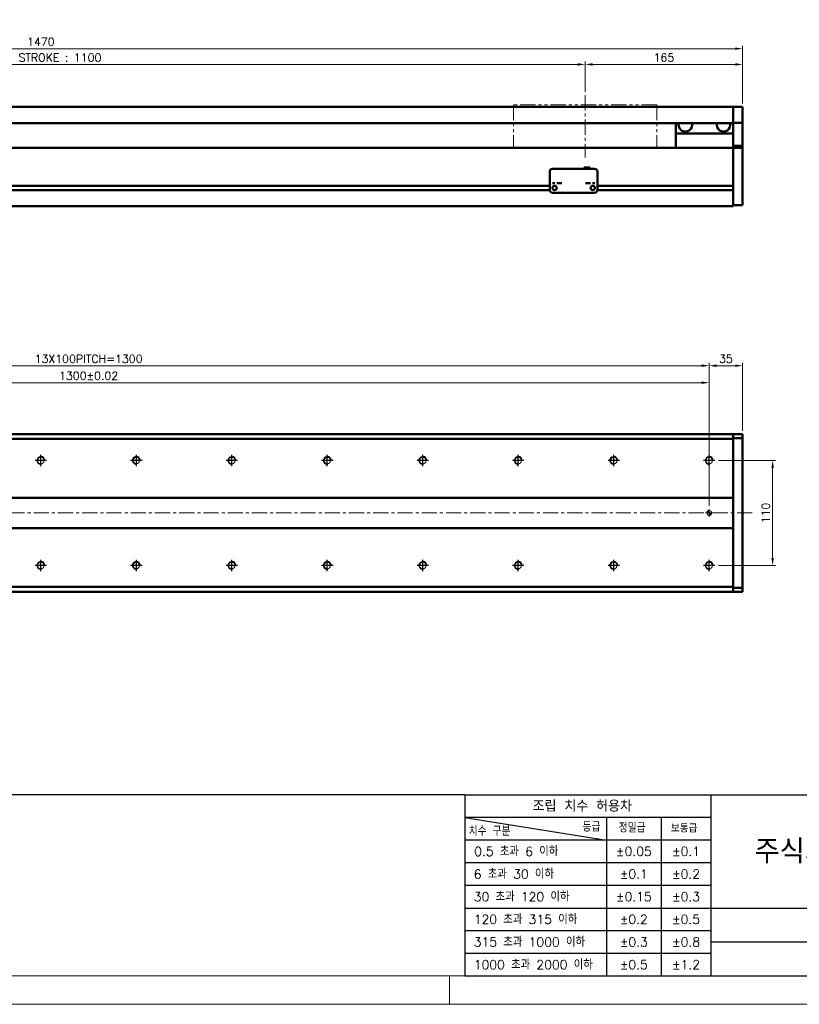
# Model space of a CAD drawing. Header units: millimetres. Extents: x 46891 to 51038, y 6223 to 10291.
# Tile 3 of 5: x 49342 to 50159, y 8529 to 9560. Entities that reach past the tile are written whole.
import ezdxf

# ---------------------------------------------------------------- set-up
doc = ezdxf.new("R2010")
doc.units = ezdxf.units.MM
doc.header["$LTSCALE"] = 0.5
doc.linetypes.add('CENTER', pattern=[50.8, 31.75, -6.35, 6.35, -6.35])
doc.linetypes.add('PHANTOM', pattern=[63.5, 31.75, -6.35, 6.35, -6.35, 6.35, -6.35])
doc.layers.get('0').update_dxf_attribs({"lineweight": 20})
doc.layers.add('1', color=1, linetype='CENTER', lineweight=13)
doc.layers.add('외형선(ISO)', color=7, linetype='Continuous', lineweight=50)
for name, color, linetype in [('3', 3, 'Continuous'), ('C', 1, 'CENTER'), ('DIM', 4, 'Continuous')]:
    doc.layers.add(name, color=color, linetype=linetype)
doc.styles.add('DSR TEXT', font='romans.shx', dxfattribs={"bigfont": 'whgtxt.shx'})
doc.styles.get("Standard").update_dxf_attribs({"font": 'romans.shx', "bigfont": 'whgtxt.shx'})
doc.dimstyles.new('DSR', dxfattribs={"dimscale": 2, "dimtxt": 3, "dimasz": 3, "dimexe": 0.5, "dimexo": 0.5, "dimgap": 0.5, "dimtad": 1, "dimdsep": 46, "dimtxsty": 'Standard', "dimcen": 2.5, "dimclrd": 4, "dimclre": 4, "dimclrt": 2, "dimadec": 0, "dimazin": 2, "dimtfac": 1, "dimtmove": 0, "dimatfit": 3, "dimfxl": 0, "dimlwd": -1, "dimlwe": -1, "dimarcsym": 0})

# ---------------------------------------------------------------- blocks, each defined once
blk = doc.blocks.new('A$C13F00394')
at = {"layer": '3'}
for p, q in [((0, 32), (-207.68, 32)), ((0, 32), (202.32, 32)), ((0, 32), (0, 0)), ((43.43, 32), (43.43, 0)), ((0, 28), (25, 24)), ((43.43, 28), (0, 28)), ((25, 28), (25, 0)), ((34.7, 28), (34.7, 0)), ((43.43, 24), (0, 24)), ((43.43, 20), (0, 20)), ((43.43, 16), (0, 16)), ((0, 12), (129.32, 12)), ((43.43, 8), (0, 8)), ((97.32, 6), (43.43, 6)), ((43.43, 4), (0, 4)), ((0, 0), (202.32, 0))]:
    blk.add_line(p, q, dxfattribs=at)
at = {"color": 0, "style": 'DSR TEXT'}
for s, height, p in [('조립 치수 허용차', 2, (11.97, 29.02)), ('치수 구분', 1.5, (0.69, 24.78)), ('등급', 1.5, (20.77, 25.52)), ('정밀급', 1.5, (27.18, 25.37)), ('보통급', 1.3, (36.41, 25.38)), (' 0.5 초과 6 이하', 1.6, (0.56, 21.19)), (' 6 초과 30 이하', 1.6, (0.49, 17.19)), (' 30 초과 120 이하', 1.6, (0.49, 13.19)), (' 120 초과 315 이하', 1.6, (0.49, 9.19)), (' 315 초과 1000 이하', 1.6, (0.49, 5.19)), (' 1000 초과 2000 이하', 1.6, (0.49, 1.19))]:
    blk.add_text(s, height=height, dxfattribs=at).set_placement(p)
at = {"color": 7, "insert": (70.37, 22), "char_height": 4.2, "attachment_point": 5, "style": 'DSR TEXT'}
blk.add_mtext('주식회사 디에스알', dxfattribs=at)
at = {"color": 0, "char_height": 1.6, "attachment_point": 5, "style": 'DSR TEXT'}
for s, insert in [('%%P0.05', (29.85, 22)), ('%%P0.1', (39.07, 22)), ('%%P0.1', (29.85, 18)), ('%%P0.2', (39.07, 18)), ('%%P0.15', (29.85, 14)), ('%%P0.3', (39.07, 14)), ('%%P0.2', (29.85, 10)), ('%%P0.5', (39.07, 10)), ('%%P0.3', (29.85, 6)), ('%%P0.8', (39.07, 6)), ('%%P0.5', (29.85, 2)), ('%%P1.2', (39.07, 2))]:
    blk.add_mtext(s, dxfattribs=dict(at, insert=insert))
blk = doc.blocks.new('A$C1C1952E1')
at = {"color": 1}
blk.add_lwpolyline([(0, 0), (420, 0), (420, 297), (0, 297)], close=True, dxfattribs=at)
at = {"color": 3}
blk.add_lwpolyline([(5, 5), (415, 5), (415, 292), (5, 292)], close=True, dxfattribs=at)
blk = doc.blocks.new('*D82')
at = {"color": 1, "linetype": 'ByBlock'}
for p, q in [((48834.3, 9484.8), (48834.3, 9516.6)), ((48842.1, 9513.6), (49926.5, 9513.6)), ((49934.3, 9484.8), (49934.3, 9516.6))]:
    blk.add_line(p, q, dxfattribs=at)
at = {"color": 1}
for points in [[(48842.1, 9514.9), (48842.1, 9512.3), (48834.3, 9513.6)], [(49926.5, 9514.9), (49926.5, 9512.3), (49934.3, 9513.6)]]:
    blk.add_solid(points, dxfattribs=at)
at = {"layer": 'Defpoints', "color": 0}
for p in [(49934.3, 9513.6), (48834.3, 9481.2), (49934.3, 9481.2)]:
    blk.add_point(p, dxfattribs=at)
at = {"color": 3, "insert": (49384.3, 9520.8), "char_height": 8.4, "attachment_point": 5, "style": 'DSR TEXT'}
blk.add_mtext('STROKE : 1100', dxfattribs=at)
blk = doc.blocks.new('*D83')
at = {"color": 1, "linetype": 'ByBlock'}
for p, q in [((49934.3, 9484.8), (49934.3, 9516.6)), ((49942.1, 9513.6), (50091.5, 9513.6)), ((50099.3, 9472.8), (50099.3, 9516.6))]:
    blk.add_line(p, q, dxfattribs=at)
at = {"color": 1}
for points in [[(49942.1, 9514.9), (49942.1, 9512.3), (49934.3, 9513.6)], [(50091.5, 9514.9), (50091.5, 9512.3), (50099.3, 9513.6)]]:
    blk.add_solid(points, dxfattribs=at)
at = {"layer": 'Defpoints', "color": 0}
for p in [(50099.3, 9513.6), (49934.3, 9481.2), (50099.3, 9469.2)]:
    blk.add_point(p, dxfattribs=at)
at = {"color": 3, "insert": (50016.8, 9520.8), "char_height": 8.4, "attachment_point": 5, "style": 'DSR TEXT'}
blk.add_mtext('165', dxfattribs=at)
blk = doc.blocks.new('*D84')
at = {"color": 1, "linetype": 'ByBlock'}
for p, q in [((48629.3, 9472.8), (48629.3, 9533.1)), ((50099.3, 9472.8), (50099.3, 9533.1)), ((50091.5, 9530.1), (48637.1, 9530.1))]:
    blk.add_line(p, q, dxfattribs=at)
at = {"color": 1}
for points in [[(48637.1, 9531.4), (48637.1, 9528.8), (48629.3, 9530.1)], [(50091.5, 9531.4), (50091.5, 9528.8), (50099.3, 9530.1)]]:
    blk.add_solid(points, dxfattribs=at)
at = {"layer": 'Defpoints', "color": 0}
for p in [(48629.3, 9530.1), (48629.3, 9469.2), (50099.3, 9469.2)]:
    blk.add_point(p, dxfattribs=at)
at = {"color": 3, "insert": (49364.3, 9537.3), "char_height": 8.4, "attachment_point": 5, "style": 'DSR TEXT'}
blk.add_mtext('1470', dxfattribs=at)
blk = doc.blocks.new('A$C33E56CC6')
h = blk.add_hatch()
h.set_pattern_fill('ANSI31', color=256, style=0)
h.set_pattern_definition([(45, (-7065.45672, -6508.5399), (-0.0883883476, 0.0883883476), [])])
h.paths.add_polyline_path([(4, 6.5, 0.414214), (1.5, 4), (4, 4)])
h.paths.add_polyline_path([(6.5, 4), (4, 4), (4, 1.5, 0.414214)])
blk.add_circle((4, 4), 2.5)
at = {"layer": '1'}
for p, q in [((0, 4), (8, 4)), ((4, 0), (4, 8))]:
    blk.add_line(p, q, dxfattribs=at)
blk = doc.blocks.new('tap8')
blk.add_circle((0, 0), 3.4)
at = {"layer": 'C', "color": 1, "linetype": 'CENTER'}
for p, q in [((-6, 0), (6, 0)), ((0, -6), (0, 6))]:
    blk.add_line(p, q, dxfattribs=at)
at = {"layer": 'DIM', "color": 3}
blk.add_arc((0, 0), 4, 263.8455, 189.4314, dxfattribs=at)
blk = doc.blocks.new('*D85')
at = {"color": 1, "linetype": 'ByBlock'}
for p, q in [((50073.9, 9098.7), (50133.7, 9098.7)), ((50130.7, 9090.9), (50130.7, 8996.5)), ((50073.9, 8988.7), (50133.7, 8988.7))]:
    blk.add_line(p, q, dxfattribs=at)
at = {"color": 1}
for points in [[(50129.4, 9090.9), (50132, 9090.9), (50130.7, 9098.7)], [(50129.4, 8996.5), (50132, 8996.5), (50130.7, 8988.7)]]:
    blk.add_solid(points, dxfattribs=at)
at = {"layer": 'Defpoints', "color": 0}
for p in [(50070.3, 9098.7), (50070.3, 8988.7), (50130.7, 8988.7)]:
    blk.add_point(p, dxfattribs=at)
at = {"color": 3, "insert": (50123.5, 9043.7), "char_height": 8.4, "attachment_point": 5, "rotation": 90, "style": 'DSR TEXT'}
blk.add_mtext('110', dxfattribs=at)
blk = doc.blocks.new('*D86')
at = {"color": 1, "linetype": 'ByBlock'}
for p, q in [((48764.3, 9051.3), (48764.3, 9183.2)), ((48772.1, 9180.2), (50056.5, 9180.2)), ((50064.3, 9051.3), (50064.3, 9183.2))]:
    blk.add_line(p, q, dxfattribs=at)
at = {"color": 1}
for points in [[(48772.1, 9181.5), (48772.1, 9178.9), (48764.3, 9180.2)], [(50056.5, 9181.5), (50056.5, 9178.9), (50064.3, 9180.2)]]:
    blk.add_solid(points, dxfattribs=at)
at = {"layer": 'Defpoints', "color": 0}
for p in [(50064.3, 9180.2), (48764.3, 9047.7), (50064.3, 9047.7)]:
    blk.add_point(p, dxfattribs=at)
at = {"color": 3, "insert": (49414.3, 9187.4), "char_height": 8.4, "attachment_point": 5, "style": 'DSR TEXT'}
blk.add_mtext('1300%%P0.02', dxfattribs=at)
blk = doc.blocks.new('*D87')
at = {"color": 1, "linetype": 'ByBlock'}
for p, q in [((50064.3, 9108.4), (50064.3, 9201)), ((50099.3, 9129.8), (50099.3, 9201)), ((50072.1, 9198), (50091.5, 9198))]:
    blk.add_line(p, q, dxfattribs=at)
at = {"color": 1}
for points in [[(50072.1, 9199.3), (50072.1, 9196.7), (50064.3, 9198)], [(50091.5, 9199.3), (50091.5, 9196.7), (50099.3, 9198)]]:
    blk.add_solid(points, dxfattribs=at)
at = {"layer": 'Defpoints', "color": 0}
for p in [(50099.3, 9198), (50099.3, 9126.2), (50064.3, 9104.8)]:
    blk.add_point(p, dxfattribs=at)
at = {"color": 3, "insert": (50081.8, 9205.2), "char_height": 8.4, "attachment_point": 5, "style": 'DSR TEXT'}
blk.add_mtext('35', dxfattribs=at)
blk = doc.blocks.new('*D88')
at = {"color": 1, "linetype": 'ByBlock'}
for p, q in [((48764.3, 9108.4), (48764.3, 9201)), ((50064.3, 9108.4), (50064.3, 9201)), ((50056.5, 9198), (48772.1, 9198))]:
    blk.add_line(p, q, dxfattribs=at)
at = {"color": 1}
for points in [[(48772.1, 9199.3), (48772.1, 9196.7), (48764.3, 9198)], [(50056.5, 9199.3), (50056.5, 9196.7), (50064.3, 9198)]]:
    blk.add_solid(points, dxfattribs=at)
at = {"layer": 'Defpoints', "color": 0}
for p in [(48764.3, 9198), (48764.3, 9104.8), (50064.3, 9104.8)]:
    blk.add_point(p, dxfattribs=at)
at = {"color": 3, "insert": (49414.3, 9205.2), "char_height": 8.4, "attachment_point": 5, "style": 'DSR TEXT'}
blk.add_mtext('13X100PITCH=1300', dxfattribs=at)

msp = doc.modelspace()

# ---------------------------------------------------------------- linework, layer by layer
at = {"color": 6, "linetype": 'PHANTOM'}
for p, q in [((50009.29456, 9471.23276), (49859.29456, 9471.23276)), ((49859.29456, 9471.23276), (49859.29456, 9426.23276)), ((50009.29456, 9471.23276), (50009.29456, 9426.23276))]:
    msp.add_line(p, q, dxfattribs=at)
at = {"color": 1}
msp.add_line((49792.37032, 8558.65502), (49792.37032, 8528.99552), dxfattribs=at)
at = {"layer": '1'}
for p, q in [((49934.29456, 9481.23276), (49934.29456, 9416.23276)), ((50109.29456, 9043.74205), (48619.29456, 9043.74205))]:
    msp.add_line(p, q, dxfattribs=at)
at = {"layer": '3'}
msp.add_line((49808.28287, 8558.65502), (51008.40982, 8558.65502), dxfattribs=at)
at = {"layer": '외형선(ISO)'}
for p, q in [((50089.29456, 9469.23276), (48909.29456, 9469.23276)), ((50089.29456, 9469.23276), (50089.29456, 9467.23276)), ((50089.29456, 9469.23276), (50099.29456, 9469.23276)), ((50089.29456, 9467.23276), (50089.29456, 9469.23276)), ((50099.29456, 9467.23276), (50099.29456, 9469.23276)), ((50089.29456, 9465.72004), (50089.29456, 9467.23276)), ((50089.29456, 9467.23276), (50089.29456, 9465.72004)), ((50089.29456, 9465.22106), (50089.29456, 9465.72004)), ((50089.29456, 9465.72004), (50089.29456, 9465.22106)), ((50089.29456, 9465.22106), (50089.29456, 9463.68048)), ((50089.29456, 9463.68048), (50089.29456, 9465.22106)), ((50089.29456, 9463.68048), (50089.29456, 9460.69588)), ((50089.29456, 9460.69588), (50089.29456, 9463.68048)), ((50089.29456, 9452.91844), (50089.29456, 9460.69588)), ((50089.29456, 9460.69588), (50089.29456, 9452.91844)), ((50099.29456, 9467.23276), (50099.29456, 9465.72004)), ((50099.29456, 9465.72004), (50099.29456, 9465.22106)), ((50099.29456, 9463.68048), (50099.29456, 9465.22106)), ((50099.29456, 9460.69588), (50099.29456, 9463.68048)), ((50099.29456, 9460.69588), (50099.29456, 9452.91844)), ((50089.29456, 9452.23276), (48909.29456, 9452.23276)), ((50029.29456, 9452.23276), (50029.29456, 9441.23276)), ((50089.29456, 9452.55946), (50089.29456, 9452.91844)), ((50089.29456, 9428.15582), (50089.29456, 9452.55946)), ((50089.29456, 9452.55946), (50099.29456, 9452.55946)), ((50099.29456, 9452.91844), (50099.29456, 9452.55946)), ((50099.29456, 9452.55946), (50099.29456, 9428.15582)), ((50029.29456, 9441.23276), (50089.29456, 9441.23276)), ((50029.29456, 9426.23276), (50029.29456, 9441.23276)), ((50089.29456, 9426.23276), (50089.29456, 9428.15582)), ((50089.29456, 9428.15582), (50099.29456, 9428.15582)), ((50099.29456, 9428.15582), (50099.29456, 9426.23276)), ((48839.29456, 9426.23276), (50089.29456, 9426.23276)), ((50089.29456, 9423.23276), (50089.29456, 9426.23276)), ((50089.29456, 9426.23276), (50089.29456, 9423.23276)), ((50089.29456, 9426.23276), (50099.29456, 9426.23276)), ((50089.29456, 9423.23276), (50089.29456, 9386.68276)), ((50089.29456, 9371.4754), (50089.29456, 9423.23276)), ((50099.29456, 9423.23276), (50099.29456, 9426.23276)), ((50099.29456, 9423.23276), (50099.29456, 9371.4754)), ((49897.29456, 9391.23296), (49897.29456, 9401.23296)), ((49900.29456, 9404.23296), (49944.29456, 9404.23296)), ((49933.29456, 9405.73295), (49933.29456, 9404.23296)), ((49933.29456, 9405.73295), (49939.29456, 9405.73295)), ((49939.29456, 9405.73295), (49939.29456, 9404.23296)), ((49947.29456, 9401.23296), (49947.29456, 9391.23296)), ((48893.29456, 9386.48276), (49897.29456, 9386.48276)), ((49897.29456, 9391.23296), (49897.29456, 9389.23295)), ((49897.29456, 9389.23293), (49897.29456, 9389.23295)), ((49897.29456, 9388.73292), (49897.29456, 9389.23293)), ((49897.29456, 9382.23292), (49897.29456, 9388.73292)), ((49902.26774, 9386.48276), (49902.32137, 9386.48276)), ((49942.26774, 9386.48276), (49942.32137, 9386.48276)), ((49947.29456, 9389.23295), (49947.29456, 9391.23296)), ((49947.29456, 9389.23295), (49947.29456, 9389.23293)), ((49947.29456, 9389.23293), (49947.29456, 9388.73292)), ((49947.29456, 9388.73292), (49947.29456, 9382.23292)), ((49947.29456, 9386.48276), (50089.29456, 9386.48276)), ((48893.28411, 9381.98276), (49897.305, 9381.98276)), ((49900.29456, 9379.23292), (49944.29456, 9379.23292)), ((49947.28411, 9381.98276), (50089.29456, 9381.98276)), ((50089.29456, 9381.78276), (50089.29456, 9371.4754)), ((50089.29456, 9369.35408), (50089.29456, 9371.4754)), ((50089.29456, 9371.4754), (50089.29456, 9369.35408)), ((50089.29456, 9369.35408), (50089.29456, 9365.23276)), ((50089.29456, 9366.23276), (50089.29456, 9369.35408)), ((50089.29456, 9366.23276), (50099.29456, 9366.23276)), ((50099.29456, 9369.35408), (50099.29456, 9371.4754)), ((50099.29456, 9369.35408), (50099.29456, 9366.23276)), ((48639.29456, 9365.23276), (50089.29456, 9365.23276)), ((48729.29456, 9126.24205), (50089.29456, 9126.24205)), ((48729.29456, 9121.24205), (50089.29456, 9121.24205)), ((50089.29456, 9125.36337), (50089.29456, 9126.24205)), ((50089.29456, 9126.24205), (50089.29456, 9125.36337)), ((50089.29456, 9126.24205), (50099.29456, 9126.24205)), ((50089.29456, 9125.36337), (50089.29456, 9121.24205)), ((50089.29456, 9122.24205), (50089.29456, 9125.36337)), ((50089.29456, 9122.24205), (50099.29456, 9122.24205)), ((50089.29456, 9121.24205), (50089.29456, 9059.74205)), ((50099.29456, 9125.36337), (50099.29456, 9126.24205)), ((50099.29456, 9125.36337), (50099.29456, 9122.24205)), ((50099.29456, 9122.24205), (50099.29456, 8965.24205)), ((50089.29456, 9059.74205), (48729.29456, 9059.74205)), ((50089.29456, 9059.74205), (50089.29456, 9058.8885)), ((50089.29456, 9058.8885), (50089.29456, 9058.53495)), ((50089.29456, 9058.53495), (50089.29456, 9028.94916)), ((50089.29456, 9028.94916), (50089.29456, 9058.53495)), ((48734.29456, 9027.74205), (50089.29456, 9027.74205)), ((50089.29456, 9028.94916), (50089.29456, 9028.59561)), ((50089.29456, 9028.59561), (50089.29456, 9027.74205)), ((50089.29456, 9027.74205), (50089.29456, 8966.24205)), ((50089.29456, 8966.24205), (48734.29456, 8966.24205)), ((50089.29456, 8966.24205), (50089.29456, 8962.12073)), ((50099.29456, 8965.24205), (50089.29456, 8965.24205)), ((50089.29456, 8962.12073), (50089.29456, 8965.24205)), ((50099.29456, 8965.24205), (50099.29456, 8962.12073)), ((48734.29456, 8961.24205), (50089.29456, 8961.24205)), ((50089.29456, 8961.24205), (50089.29456, 8962.12073)), ((50089.29456, 8962.12073), (50089.29456, 8961.24205)), ((50089.29456, 8961.24205), (50099.29456, 8961.24205)), ((50099.29456, 8961.24205), (50099.29456, 8962.12073))]:
    msp.add_line(p, q, dxfattribs=at)
for centre in [(49902.29456, 9384.23292), (49942.29456, 9384.23292)]:
    msp.add_circle(centre, 2.25, dxfattribs=at)
for centre, radius, start, end in [((50039.29456, 9450.23276), 7, 163.3984504, 16.6015496), ((50079.29456, 9450.23276), 7, 163.3984504, 16.6015496), ((49900.29456, 9401.23296), 3, 90, 180), ((49944.29456, 9401.23296), 3, 0, 90), ((49900.29456, 9382.23292), 3, 180, 270), ((49944.29456, 9382.23292), 3, 270, 0)]:
    msp.add_arc(centre, radius, start, end, dxfattribs=at)
for centre, major_axis, start_param, end_param in [((49901.29456, 9389.23295), (-1.2295, 0), 3.1386447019, 6.2802373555), ((49907.29456, 9389.23295), (-2.5, 0), 3.1415348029, 6.2831274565), ((49937.29456, 9389.23295), (-2.5, 0), 3.1434299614, 6.285022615), ((49943.29456, 9389.23295), (-1.2295, 0), 3.1444249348, 6.2860175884)]:
    msp.add_ellipse(centre, major_axis=major_axis, ratio=0.00001, start_param=start_param, end_param=end_param, dxfattribs=at)

# ---------------------------------------------------------------- block references
at = {"xscale": 5.931900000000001, "yscale": 5.931900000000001, "zscale": 5.931900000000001}
for name, p in [('A$C1C1952E1', (48546.67132, 8528.99552)), ('A$C13F00394', (49808.28288, 8558.65502))]:
    msp.add_blockref(name, p, dxfattribs=at)
at = {"rotation": 90}
for p in [(49364.29456, 9098.74205), (49464.29456, 9098.74205), (49564.29456, 9098.74205), (49664.29456, 9098.74205), (49764.29456, 9098.74205), (49864.29456, 9098.74205), (49964.29456, 9098.74205), (50064.29456, 9098.74205), (49364.29456, 8988.74205), (49464.29456, 8988.74205), (49564.29456, 8988.74205), (49664.29456, 8988.74205), (49764.29456, 8988.74205), (49864.29456, 8988.74205), (49964.29456, 8988.74205), (50064.29456, 8988.74205)]:
    msp.add_blockref('tap8', p, dxfattribs=at)
msp.add_blockref('A$C33E56CC6', (50060.29455, 9039.74205))

# ---------------------------------------------------------------- dimensions: what is measured, and where the dimension line sits
for base, p1, p2, picture, middle in [((48629.29456, 9530.13199), (50099.29456, 9469.23276), (48629.29456, 9469.23276), '*D84', (49364.29456, 9537.33199)), ((50099.29456, 9513.63917), (49934.29456, 9481.23276), (50099.29456, 9469.23276), '*D83', (50016.79456, 9520.83917)), ((50099.29456, 9197.97838), (50064.29456, 9104.78902), (50099.29456, 9126.24205), '*D87', (50081.79456, 9205.17838))]:
    dim = msp.add_linear_dim(base=base, p1=p1, p2=p2, dimstyle='DSR', override={"dimscale": 3, "dimtxt": 2.8, "dimasz": 2.600136, "dimexe": 1, "dimexo": 1.2, "dimgap": 1, "dimdec": 4, "dimtxsty": 'DSR TEXT', "dimclrd": 1, "dimclre": 1, "dimclrt": 3, "dimtdec": 4, "dimtix": 1})
    dim.commit()
    dim.dimension.update_dxf_attribs({"geometry": picture, "text_midpoint": middle})
for base, p1, p2, text, picture, middle in [((49934.29456, 9513.63917), (48834.29456, 9481.23276), (49934.29456, 9481.23276), 'STROKE : <>', '*D82', (49384.29456, 9520.83917)), ((48764.29456, 9197.97838), (50064.29456, 9104.78902), (48764.29456, 9104.78902), '13X100PITCH=<>', '*D88', (49414.29456, 9205.17838)), ((50064.29456, 9180.16265), (48764.29456, 9047.74205), (50064.29456, 9047.74205), '<>%%P0.02', '*D86', (49414.29456, 9187.36265))]:
    dim = msp.add_linear_dim(base=base, p1=p1, p2=p2, text=text, dimstyle='DSR', override={"dimscale": 3, "dimtxt": 2.8, "dimasz": 2.600136, "dimexe": 1, "dimexo": 1.2, "dimgap": 1, "dimdec": 4, "dimtxsty": 'DSR TEXT', "dimclrd": 1, "dimclre": 1, "dimclrt": 3, "dimtdec": 4, "dimtix": 1})
    dim.commit()
    dim.dimension.update_dxf_attribs({"geometry": picture, "text_midpoint": middle})
dim = msp.add_linear_dim(base=(50130.73352, 8988.74205), p1=(50070.34153, 9098.74205), p2=(50070.34153, 8988.74205), angle=90, dimstyle='DSR', override={"dimscale": 3, "dimtxt": 2.8, "dimasz": 2.600136, "dimexe": 1, "dimexo": 1.2, "dimgap": 1, "dimdec": 4, "dimtxsty": 'DSR TEXT', "dimclrd": 1, "dimclre": 1, "dimclrt": 3, "dimtdec": 4, "dimtix": 1})
dim.commit()
dim.dimension.update_dxf_attribs({"geometry": '*D85', "text_midpoint": (50123.53352, 9043.74205)})

doc.saveas('drawing.dxf')
